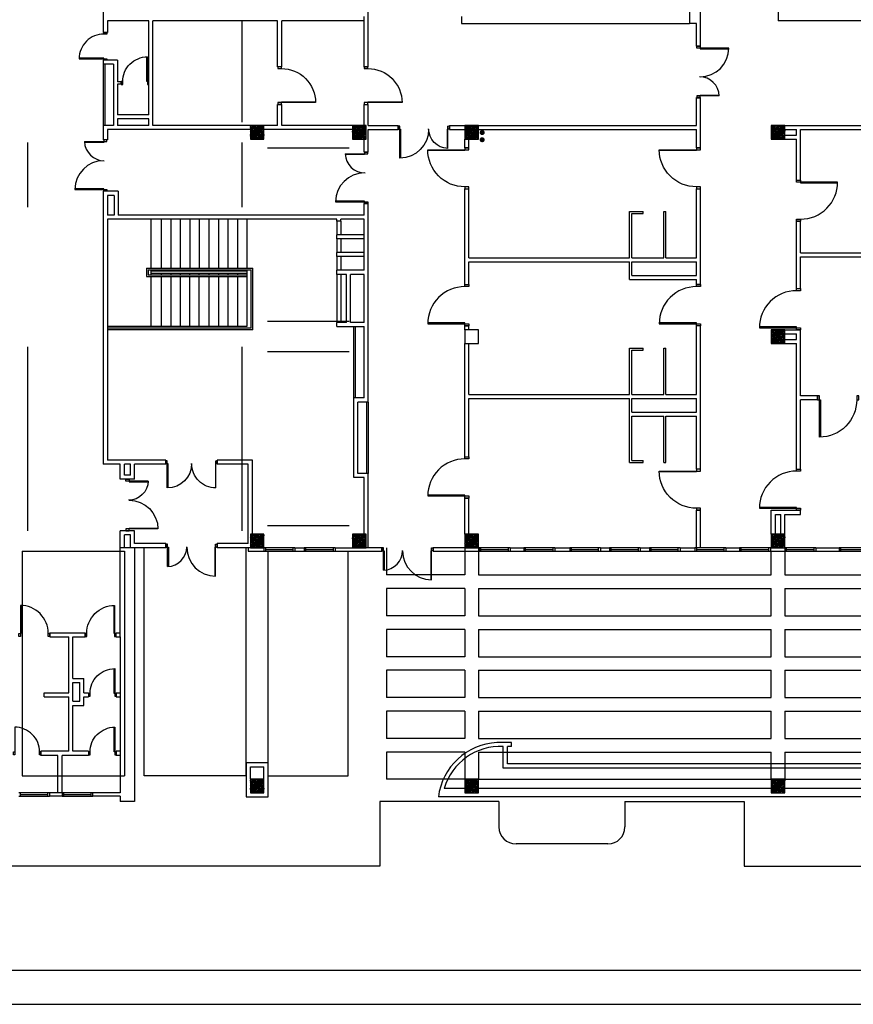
# Model space of a CAD drawing. Header units: millimetres. Extents: x 44889 to 52866, y -11417 to -4315.
# Tile 6 of 74: x 47637 to 48862, y -11417 to -9971. Entities that reach past the tile are written whole.
import ezdxf

# ---------------------------------------------------------------- set-up
doc = ezdxf.new("R2010")
doc.units = ezdxf.units.MM
for name, color, linetype in [('ARLES_ramka_wew', 10, 'Continuous'), ('ARLES_ramka_zew', 9, 'Continuous'), ('Podkład', 9, 'Continuous')]:
    doc.layers.add(name, color=color, linetype=linetype)
pattern_1 = [(45, (40292.793, -11388.0515), (0.841899, 3.08696304), [3.96875, -0.79375, 0, -0.79375])]

# ---------------------------------------------------------------- blocks, each defined once
blk = doc.blocks.new('drzwi1.2')
at = {"layer": 'Podkład'}
for p, q in [((14551.1, 6563), (14551.1, 6568.4)), ((14551.1, 6568.4), (14560.5, 6568.4)), ((14560.5, 6568.4), (14560.5, 6561.1)), ((14645.5, 6563), (14551.1, 6563)), ((14560.5, 6561.1), (14645.5, 6561.1)), ((14617.1, 6422.4), (14551.1, 6422.4)), ((14560.5, 6424.7), (14617, 6424.7)), ((14560.5, 6417.4), (14560.5, 6424.7)), ((14551.1, 6417.4), (14560.5, 6417.4))]:
    blk.add_line(p, q, dxfattribs=at)
for centre, radius, start, end in [((14560.5, 6563.7), 85, 270, 359.5423), ((14559, 6420.6), 58.1, 1.7987, 89.98)]:
    blk.add_arc(centre, radius, start, end, dxfattribs=at)
blk = doc.blocks.new('34TY')
at = {"layer": 'Podkład'}
blk.add_line((95.2, -109.5), (98.6, -113.1), dxfattribs=at)
at = {"layer": 'Podkład', "xscale": 0.9933774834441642, "yscale": 0.9933774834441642, "zscale": 0.9933774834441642, "rotation": 42.87014679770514}
blk.add_blockref('drzwi1.2', (-6158.1, -14619.4), dxfattribs=at)
blk = doc.blocks.new('d160')
at = {"layer": 'Podkład'}
for p, q in [((4.2, 80), (4.2, -4.2)), ((5.9, 4.2), (5.9, 80)), ((154.1, 4.2), (154.1, 80)), ((155.8, 80), (155.8, -4.2)), ((0, -4.2), (0, 4.2)), ((0, 4.2), (5.9, 4.2)), ((160, 4.2), (154.1, 4.2)), ((160, -4.2), (160, 4.2)), ((4.2, -4.2), (0, -4.2)), ((155.8, -4.2), (160, -4.2))]:
    blk.add_line(p, q, dxfattribs=at)
for centre, start, end in [((4.2, 4.2), 0, 90), ((155.8, 4.2), 89.9848, 180.0152)]:
    blk.add_arc(centre, 75.8, start, end, dxfattribs=at)

msp = doc.modelspace()

# ---------------------------------------------------------------- hatches: boundary and pattern name
at = {"layer": 'Podkład'}
h = msp.add_hatch(dxfattribs=at)
h.set_pattern_fill('ANSI36', color=256, scale=0.5, style=0)
h.set_pattern_definition([(45, (47186.0807, -10146.1265), (0.841899, 3.086963), [3.96875, -0.79375, 0, -0.79375])])
h.paths.add_polyline_path([(47996.02, -10146.13), (47996.02, -10126.13), (47976.02, -10126.13), (47976.02, -10146.13)])
h = msp.add_hatch(dxfattribs=at)
h.set_pattern_fill('ANSI36', color=256, scale=0.5, style=0)
h.set_pattern_definition(pattern_1)
h.paths.add_polyline_path([(48146.02, -10146.13), (48146.02, -10126.13), (48126.02, -10126.13), (48126.02, -10146.13)])
h = msp.add_hatch(dxfattribs=at)
h.set_pattern_fill('ANSI36', color=256, scale=0.5, style=0)
h.set_pattern_definition([(45, (39842.793, -11088.0515), (0.841899, 3.08696304), [3.96875, -0.79375, 0, -0.79375])])
h.paths.add_polyline_path([(48301.02, -10126.13), (48291.02, -10126.13), (48291.02, -10136.13), (48301.02, -10136.13)])
h.paths.add_polyline_path([(48311.02, -10126.13), (48301.02, -10126.13), (48301.02, -10136.13), (48311.02, -10136.13)])
h.paths.add_polyline_path([(48311.02, -10136.13), (48301.02, -10136.13), (48301.02, -10146.13), (48311.02, -10146.13)])
h.paths.add_polyline_path([(48301.02, -10136.13), (48291.02, -10136.13), (48291.02, -10146.13), (48301.02, -10146.13)])
h = msp.add_hatch(color=256, dxfattribs=at)
h.paths.add_polyline_path([(48320.18, -10136.41, 1), (48312.68, -10136.41, 1)])
h.paths.add_polyline_path([(48320.18, -10146.91, 1), (48312.68, -10146.91, 1)])
h = msp.add_hatch(dxfattribs=at)
h.set_pattern_fill('ANSI36', color=256, scale=0.5, style=0)
h.set_pattern_definition(pattern_1)
h.paths.add_polyline_path([(48751.02, -10136.13), (48751.02, -10126.13), (48741.02, -10126.13), (48741.02, -10136.13)])
h.paths.add_polyline_path([(48761.02, -10136.13), (48761.02, -10126.13), (48751.02, -10126.13), (48751.02, -10136.13)])
h.paths.add_polyline_path([(48751.02, -10146.13), (48761.02, -10146.13), (48761.02, -10136.13), (48751.02, -10136.13)])
h.paths.add_polyline_path([(48751.02, -10136.13), (48741.02, -10136.13), (48741.02, -10146.13), (48751.02, -10146.13)])
h = msp.add_hatch(dxfattribs=at)
h.set_pattern_fill('ANSI36', color=256, scale=0.5, style=0)
h.set_pattern_definition(pattern_1)
h.paths.add_polyline_path([(48751.02, -10436.13), (48751.02, -10426.13), (48741.02, -10426.13), (48741.02, -10436.13)])
h.paths.add_polyline_path([(48751.02, -10426.13), (48751.02, -10436.13), (48761.02, -10436.13), (48761.02, -10426.13)])
h.paths.add_polyline_path([(48761.02, -10446.13), (48761.02, -10436.13), (48751.02, -10436.13), (48751.02, -10446.13)])
h.paths.add_polyline_path([(48751.02, -10436.13), (48741.02, -10436.13), (48741.02, -10446.13), (48751.02, -10446.13)])
h = msp.add_hatch(dxfattribs=at)
h.set_pattern_fill('ANSI36', color=256, scale=0.5, style=0)
h.set_pattern_definition(pattern_1)
h.paths.add_polyline_path([(47996.02, -10746.13), (47996.02, -10726.13), (47976.02, -10726.13), (47976.02, -10746.13)])
h = msp.add_hatch(dxfattribs=at)
h.set_pattern_fill('ANSI36', color=256, scale=0.5, style=0)
h.set_pattern_definition(pattern_1)
h.paths.add_polyline_path([(48146.02, -10746.13), (48146.02, -10726.13), (48126.02, -10726.13), (48126.02, -10746.13)])
h = msp.add_hatch(dxfattribs=at)
h.set_pattern_fill('ANSI36', color=256, scale=0.5, style=0)
h.set_pattern_definition(pattern_1)
h.paths.add_polyline_path([(48311.02, -10746.13), (48311.02, -10726.13), (48291.02, -10726.13), (48291.02, -10746.13)])
h = msp.add_hatch(dxfattribs=at)
h.set_pattern_fill('ANSI36', color=256, scale=0.5, style=0)
h.set_pattern_definition(pattern_1)
h.paths.add_polyline_path([(48741.02, -10726.13), (48741.02, -10736.13), (48751.02, -10736.13), (48751.02, -10726.13)])
h.paths.add_polyline_path([(48761.02, -10726.13), (48751.02, -10726.13), (48751.02, -10736.13), (48761.02, -10736.13)])
h.paths.add_polyline_path([(48751.02, -10746.13), (48761.02, -10746.13), (48761.02, -10736.13), (48751.02, -10736.13)])
h.paths.add_polyline_path([(48741.02, -10736.13), (48741.02, -10746.13), (48751.02, -10746.13), (48751.02, -10736.13)])
h = msp.add_hatch(dxfattribs=at)
h.set_pattern_fill('ANSI36', color=256, scale=0.5, style=0)
h.set_pattern_definition([(45, (47186.0807, -11106.1265), (0.841899, 3.086963), [3.96875, -0.79375, 0, -0.79375])])
h.paths.add_polyline_path([(47996.02, -11106.13), (47996.02, -11086.13), (47976.02, -11086.13), (47976.02, -11106.13)])
h = msp.add_hatch(dxfattribs=at)
h.set_pattern_fill('ANSI36', color=256, scale=0.5, style=0)
h.set_pattern_definition([(45, (47486.0807, -11106.1265), (0.841899, 3.086963), [3.96875, -0.79375, 0, -0.79375])])
h.paths.add_polyline_path([(48311.02, -11106.13), (48311.02, -11086.13), (48291.02, -11086.13), (48291.02, -11106.13)])
h = msp.add_hatch(dxfattribs=at)
h.set_pattern_fill('ANSI36', color=256, scale=0.5, style=0)
h.set_pattern_definition([(45, (47936.0807, -11106.1265), (0.841899, 3.086963), [3.96875, -0.79375, 0, -0.79375])])
h.paths.add_polyline_path([(48761.02, -11106.13), (48761.02, -11086.13), (48741.02, -11086.13), (48741.02, -11106.13)])

# ---------------------------------------------------------------- linework, layer by layer
at = {"layer": 'ARLES_ramka_wew', "linetype": 'Continuous'}
msp.add_lwpolyline([(52815.71, -4365.45), (44938.58, -4365.45), (44938.58, -8496.66), (45088.58, -8496.66), (45088.58, -11366.66), (52815.71, -11366.66)], close=True, dxfattribs=at)
at = {"layer": 'ARLES_ramka_zew'}
msp.add_lwpolyline([(44888.58, -11416.66), (52865.71, -11416.66), (52865.71, -4315.45), (44888.58, -4315.45)], close=True, dxfattribs=at)
at = {"layer": 'Podkład', "ltscale": 0.5}
for p, q in [((48637.02, -10009.63), (48637.02, -9741.63)), ((48149.02, -10039.63), (48149.02, -9825.63)), ((48751.02, -9866.13), (48751.02, -9972.13)), ((47760.02, -9889.63), (47760.02, -9989.63)), ((48621.02, -9906.13), (48621.02, -9976.13)), ((47827.02, -9972.13), (47766.02, -9972.13)), ((47766.02, -9972.13), (47766.02, -9989.63)), ((47827.02, -10110.13), (47827.02, -9972.13)), ((47833.02, -10126.13), (47833.02, -9972.13)), ((48016.02, -9972.13), (47833.02, -9972.13)), ((47963.52, -9971.13), (47963.52, -10121.13)), ((48016.02, -10039.63), (48016.02, -9972.13)), ((48022.02, -10039.63), (48022.02, -9972.13)), ((48143.02, -9972.13), (48022.02, -9972.13)), ((48143.02, -10039.63), (48143.02, -9966.13)), ((48286.02, -9966.13), (48286.02, -9976.13)), ((48286.02, -9976.13), (48621.02, -9976.13)), ((48631.02, -9976.13), (48621.02, -9976.13)), ((48631.02, -10009.63), (48631.02, -9976.13)), ((48943.02, -9972.13), (48751.02, -9972.13)), ((47766.02, -9989.63), (47760.02, -9989.63)), ((48637.02, -10009.63), (48631.02, -10009.63)), ((47781.02, -10030.13), (47760.02, -10030.13)), ((47760.02, -10030.13), (47760.02, -10036.13)), ((47781.02, -10030.13), (47781.02, -10062.13)), ((47775.02, -10036.13), (47760.02, -10036.13)), ((47775.02, -10036.13), (47775.02, -10126.13)), ((48022.02, -10039.63), (48016.02, -10039.63)), ((48143.02, -10039.63), (48149.02, -10039.63)), ((47786.52, -10062.13), (47781.02, -10062.13)), ((47786.52, -10065.13), (47786.52, -10062.13)), ((47786.52, -10065.13), (47781.02, -10065.13)), ((47781.02, -10065.13), (47781.02, -10110.13)), ((48631.02, -10126.13), (48631.02, -10085.13)), ((48637.02, -10085.13), (48631.02, -10085.13)), ((48637.02, -10158.63), (48637.02, -10085.13)), ((48022.02, -10095.13), (48016.02, -10095.13)), ((48016.02, -10126.13), (48016.02, -10095.13)), ((48022.02, -10126.13), (48022.02, -10095.13)), ((48143.02, -10126.13), (48143.02, -10095.13)), ((48143.02, -10095.13), (48149.02, -10095.13)), ((48149.02, -10126.13), (48149.02, -10095.13)), ((47827.02, -10110.13), (47781.02, -10110.13)), ((47827.02, -10116.13), (47781.02, -10116.13)), ((47781.02, -10116.13), (47781.02, -10126.13)), ((47827.02, -10126.13), (47827.02, -10116.13)), ((47760.02, -10126.13), (47760.02, -10147.13)), ((47775.02, -10126.13), (47760.02, -10126.13)), ((47766.02, -10132.13), (47766.02, -10147.13)), ((47976.02, -10132.13), (47766.02, -10132.13)), ((47766.02, -10132.13), (47766.02, -10147.13)), ((47827.02, -10126.13), (47781.02, -10126.13)), ((48016.02, -10126.13), (47833.02, -10126.13)), ((48126.02, -10132.13), (47996.02, -10132.13)), ((48143.02, -10126.13), (48022.02, -10126.13)), ((48149.02, -10126.13), (48193.02, -10126.13)), ((48149.02, -10132.13), (48193.02, -10132.13)), ((48149.02, -10165.13), (48149.02, -10132.13)), ((48193.02, -10132.13), (48193.02, -10126.13)), ((48268.52, -10132.13), (48268.52, -10126.13)), ((48268.52, -10126.13), (48291.02, -10126.13)), ((48268.52, -10132.13), (48291.02, -10132.13)), ((48311.02, -10126.13), (48631.02, -10126.13)), ((48311.02, -10132.13), (48631.02, -10132.13)), ((48631.02, -10158.63), (48631.02, -10132.13)), ((48761.02, -10126.13), (48906.02, -10126.13)), ((48761.02, -10132.13), (48778.02, -10132.13)), ((48778.02, -10140.13), (48778.02, -10132.13)), ((48784.02, -10132.13), (48906.02, -10132.13)), ((48784.02, -10206.13), (48784.02, -10132.13)), ((47648.52, -10151.13), (47648.52, -10246.13)), ((47766.02, -10147.13), (47760.02, -10147.13)), ((47963.52, -10151.13), (47963.52, -10246.13)), ((48143.02, -10165.13), (48143.02, -10146.13)), ((48291.02, -10158.63), (48291.02, -10146.13)), ((48297.02, -10158.63), (48297.02, -10146.13)), ((48761.02, -10140.13), (48778.02, -10140.13)), ((48761.02, -10146.13), (48778.02, -10146.13)), ((48778.02, -10206.13), (48778.02, -10146.13)), ((48001.02, -10158.63), (48121.02, -10158.63)), ((48143.02, -10165.13), (48149.02, -10165.13)), ((48291.02, -10158.63), (48297.02, -10158.63)), ((48631.02, -10158.63), (48637.02, -10158.63)), ((48778.02, -10206.13), (48784.02, -10206.13)), ((47782.02, -10222.63), (47760.02, -10222.63)), ((47760.02, -10222.63), (47760.02, -10623.63)), ((47782.02, -10222.63), (47782.02, -10257.63)), ((48291.02, -10359.63), (48291.02, -10219.13)), ((48291.02, -10219.13), (48297.02, -10219.13)), ((48297.02, -10320.13), (48297.02, -10219.13)), ((48631.02, -10320.13), (48631.02, -10219.13)), ((48631.02, -10219.13), (48637.02, -10219.13)), ((48637.02, -10359.63), (48637.02, -10219.13)), ((47766.02, -10228.63), (47766.02, -10257.63)), ((47776.02, -10228.63), (47766.02, -10228.63)), ((47776.02, -10228.63), (47776.02, -10257.63)), ((48143.02, -10257.63), (48143.02, -10240.63)), ((48143.02, -10240.63), (48149.02, -10240.63)), ((48149.02, -10532.13), (48149.02, -10240.63)), ((48533.02, -10320.13), (48533.02, -10252.13)), ((48533.02, -10252.13), (48553.02, -10252.13)), ((48553.02, -10255.13), (48553.02, -10252.13)), ((48583.02, -10320.13), (48583.02, -10252.13)), ((48583.02, -10252.13), (48586.02, -10252.13)), ((48586.02, -10320.13), (48586.02, -10252.13)), ((47776.02, -10257.63), (47766.02, -10257.63)), ((48103.02, -10263.63), (47766.02, -10263.63)), ((47766.02, -10263.63), (47766.02, -10617.63)), ((48143.02, -10257.63), (47782.02, -10257.63)), ((47830.02, -10263.63), (47830.02, -10335.63)), ((47845.02, -10263.63), (47845.02, -10335.63)), ((47859.02, -10263.63), (47859.02, -10335.63)), ((47873.02, -10263.63), (47873.02, -10335.63)), ((47887.02, -10263.63), (47887.02, -10335.63)), ((47901.02, -10263.63), (47901.02, -10335.63)), ((47915.02, -10263.63), (47915.02, -10335.63)), ((47929.02, -10263.63), (47929.02, -10335.63)), ((47943.02, -10263.63), (47943.02, -10335.63)), ((47957.02, -10263.63), (47957.02, -10335.63)), ((47971.02, -10263.63), (47971.02, -10335.63)), ((48103.02, -10266.63), (48103.02, -10263.63)), ((48109.02, -10266.63), (48103.02, -10266.63)), ((48143.02, -10263.63), (48109.02, -10263.63)), ((48109.02, -10266.63), (48109.02, -10263.63)), ((48143.02, -10338.63), (48143.02, -10263.63)), ((48536.02, -10320.13), (48536.02, -10255.13)), ((48536.02, -10255.13), (48553.02, -10255.13)), ((48778.02, -10266.63), (48784.02, -10266.63)), ((48778.02, -10365.63), (48778.02, -10266.63)), ((48784.02, -10313.13), (48784.02, -10266.63)), ((48143.02, -10286.63), (48103.02, -10286.63)), ((48103.02, -10292.63), (48103.02, -10286.63)), ((48143.02, -10292.63), (48103.02, -10292.63)), ((48143.02, -10312.63), (48103.02, -10312.63)), ((48103.02, -10318.63), (48103.02, -10312.63)), ((48143.02, -10318.63), (48103.02, -10318.63)), ((48297.02, -10320.13), (48533.02, -10320.13)), ((48536.02, -10320.13), (48583.02, -10320.13)), ((48586.02, -10320.13), (48631.02, -10320.13)), ((48784.02, -10313.13), (48917.52, -10313.13)), ((48784.02, -10365.63), (48784.02, -10319.13)), ((48784.02, -10319.13), (48917.52, -10319.13)), ((47823.52, -10335.63), (47979.52, -10335.63)), ((47823.52, -10335.63), (47823.52, -10347.63)), ((47826.02, -10338.13), (47826.02, -10345.13)), ((47826.02, -10338.13), (47977.02, -10338.13)), ((47830.02, -10338.13), (47830.02, -10345.13)), ((47845.02, -10338.13), (47845.02, -10339.63)), ((47859.02, -10338.13), (47859.02, -10339.63)), ((47873.02, -10338.13), (47873.02, -10339.63)), ((47887.02, -10338.13), (47887.02, -10339.63)), ((47901.02, -10338.13), (47901.02, -10339.63)), ((47915.02, -10338.13), (47915.02, -10339.63)), ((47929.02, -10338.13), (47929.02, -10339.63)), ((47943.02, -10338.13), (47943.02, -10339.63)), ((47957.02, -10338.13), (47957.02, -10339.63)), ((47971.02, -10338.13), (47971.02, -10421.13)), ((47977.02, -10423.63), (47977.02, -10338.13)), ((47979.52, -10426.13), (47979.52, -10335.63)), ((48143.02, -10338.63), (48103.02, -10338.63)), ((48103.02, -10344.63), (48103.02, -10338.63)), ((48297.02, -10359.63), (48297.02, -10326.13)), ((48297.02, -10326.13), (48533.02, -10326.13)), ((48533.02, -10352.13), (48533.02, -10326.13)), ((48536.02, -10346.13), (48536.02, -10326.13)), ((48536.02, -10326.13), (48631.02, -10326.13)), ((48631.02, -10346.13), (48631.02, -10326.13)), ((47823.52, -10347.63), (47971.02, -10347.63)), ((47826.02, -10345.13), (47971.02, -10345.13)), ((47830.02, -10339.63), (47971.02, -10339.63)), ((47830.02, -10343.13), (47971.02, -10343.13)), ((47830.02, -10347.63), (47830.02, -10421.13)), ((47845.02, -10343.13), (47845.02, -10345.13)), ((47845.02, -10347.63), (47845.02, -10421.13)), ((47859.02, -10343.13), (47859.02, -10345.13)), ((47859.02, -10347.63), (47859.02, -10421.13)), ((47873.02, -10343.13), (47873.02, -10345.13)), ((47873.02, -10347.63), (47873.02, -10421.13)), ((47915.02, -10343.13), (47915.02, -10345.13)), ((47915.02, -10347.63), (47915.02, -10421.13)), ((47929.02, -10343.13), (47929.02, -10345.13)), ((47929.02, -10347.63), (47929.02, -10421.13)), ((47943.02, -10343.13), (47943.02, -10345.13)), ((47943.02, -10347.63), (47943.02, -10421.13)), ((47957.02, -10343.13), (47957.02, -10345.13)), ((47957.02, -10347.63), (47957.02, -10421.13)), ((48117.02, -10344.63), (48103.02, -10344.63)), ((48117.02, -10415.13), (48117.02, -10344.63)), ((48143.02, -10344.63), (48123.02, -10344.63)), ((48123.02, -10415.13), (48123.02, -10344.63)), ((48143.02, -10415.13), (48143.02, -10344.63)), ((48533.02, -10352.13), (48631.02, -10352.13)), ((48536.02, -10346.13), (48631.02, -10346.13)), ((48631.02, -10359.63), (48631.02, -10352.13)), ((48291.02, -10359.63), (48297.02, -10359.63)), ((48637.02, -10359.63), (48631.02, -10359.63)), ((48778.02, -10365.63), (48784.02, -10365.63)), ((47971.02, -10421.13), (47766.02, -10421.13)), ((47977.02, -10423.63), (47766.02, -10423.63)), ((48121.02, -10413.63), (48001.02, -10413.63)), ((48103.02, -10421.13), (48103.02, -10415.13)), ((48117.02, -10415.13), (48103.02, -10415.13)), ((48103.02, -10421.13), (48143.02, -10421.13)), ((48143.02, -10415.13), (48123.02, -10415.13)), ((48143.02, -10526.13), (48143.02, -10421.13)), ((48291.02, -10420.13), (48297.02, -10420.13)), ((48291.02, -10426.13), (48291.02, -10420.13)), ((48297.02, -10426.13), (48297.02, -10420.13)), ((48631.02, -10521.13), (48631.02, -10420.13)), ((48637.02, -10420.13), (48631.02, -10420.13)), ((48637.02, -10630.63), (48637.02, -10420.13)), ((47979.52, -10426.13), (47766.02, -10426.13)), ((48761.02, -10426.13), (48784.02, -10426.13)), ((48761.02, -10432.13), (48778.02, -10432.13)), ((48761.02, -10440.13), (48778.02, -10440.13)), ((48778.02, -10440.13), (48778.02, -10432.13)), ((48784.02, -10523.13), (48784.02, -10426.13)), ((47648.52, -10451.13), (47648.52, -10721.13)), ((47963.52, -10451.13), (47963.52, -10721.13)), ((48291.02, -10612.63), (48291.02, -10446.13)), ((48297.02, -10521.13), (48297.02, -10446.13)), ((48533.02, -10453.13), (48553.02, -10453.13)), ((48533.02, -10521.13), (48533.02, -10453.13)), ((48553.02, -10456.13), (48553.02, -10453.13)), ((48583.02, -10521.13), (48583.02, -10453.13)), ((48583.02, -10453.13), (48586.02, -10453.13)), ((48586.02, -10521.13), (48586.02, -10453.13)), ((48761.02, -10446.13), (48778.02, -10446.13)), ((48778.02, -10630.63), (48778.02, -10446.13)), ((48121.02, -10458.63), (48001.02, -10458.63)), ((48536.02, -10456.13), (48553.02, -10456.13)), ((48536.02, -10521.13), (48536.02, -10456.13)), ((48143.02, -10526.13), (48128.02, -10526.13)), ((48128.02, -10643.13), (48128.02, -10526.13)), ((48297.02, -10521.13), (48533.02, -10521.13)), ((48297.02, -10612.63), (48297.02, -10527.13)), ((48297.02, -10527.13), (48533.02, -10527.13)), ((48533.02, -10621.13), (48533.02, -10527.13)), ((48536.02, -10521.13), (48583.02, -10521.13)), ((48536.02, -10547.13), (48536.02, -10527.13)), ((48536.02, -10527.13), (48631.02, -10527.13)), ((48586.02, -10521.13), (48631.02, -10521.13)), ((48631.02, -10547.13), (48631.02, -10527.13)), ((48809.02, -10523.13), (48784.02, -10523.13)), ((48809.02, -10529.13), (48809.02, -10523.13)), ((48149.02, -10532.13), (48134.02, -10532.13)), ((48134.02, -10637.13), (48134.02, -10532.13)), ((48784.02, -10630.63), (48784.02, -10529.13)), ((48809.02, -10529.13), (48784.02, -10529.13)), ((48536.02, -10547.13), (48631.02, -10547.13)), ((48536.02, -10618.13), (48536.02, -10553.13)), ((48536.02, -10553.13), (48583.02, -10553.13)), ((48583.02, -10621.13), (48583.02, -10553.13)), ((48586.02, -10621.13), (48586.02, -10553.13)), ((48586.02, -10553.13), (48631.02, -10553.13)), ((48631.02, -10630.63), (48631.02, -10553.13)), ((48291.02, -10612.63), (48297.02, -10612.63)), ((47785.02, -10623.63), (47760.02, -10623.63)), ((47852.02, -10617.63), (47766.02, -10617.63)), ((47785.02, -10645.63), (47785.02, -10623.63)), ((47791.02, -10639.63), (47791.02, -10623.63)), ((47800.02, -10623.63), (47791.02, -10623.63)), ((47800.02, -10639.63), (47800.02, -10623.63)), ((47806.02, -10645.63), (47806.02, -10623.63)), ((47852.02, -10623.63), (47806.02, -10623.63)), ((47852.02, -10623.63), (47852.02, -10617.63)), ((47979.02, -10617.63), (47927.52, -10617.63)), ((47927.52, -10623.63), (47927.52, -10617.63)), ((47973.02, -10623.63), (47927.52, -10623.63)), ((47973.02, -10740.13), (47973.02, -10623.63)), ((47979.02, -10726.13), (47979.02, -10617.63)), ((48533.02, -10621.13), (48553.02, -10621.13)), ((48536.02, -10618.13), (48553.02, -10618.13)), ((48553.02, -10621.13), (48553.02, -10618.13)), ((48583.02, -10621.13), (48586.02, -10621.13)), ((47800.02, -10639.63), (47791.02, -10639.63)), ((48149.02, -10637.13), (48134.02, -10637.13)), ((48149.02, -10746.13), (48149.02, -10637.13)), ((48637.02, -10630.63), (48631.02, -10630.63)), ((48778.02, -10630.63), (48784.02, -10630.63)), ((47806.02, -10645.63), (47785.02, -10645.63)), ((48143.02, -10643.13), (48128.02, -10643.13)), ((48143.02, -10726.13), (48143.02, -10643.13)), ((48291.02, -10726.13), (48291.02, -10673.13)), ((48291.02, -10673.13), (48297.02, -10673.13)), ((48297.02, -10726.13), (48297.02, -10673.13)), ((48631.02, -10746.13), (48631.02, -10691.13)), ((48637.02, -10691.13), (48631.02, -10691.13)), ((48637.02, -10746.13), (48637.02, -10691.13)), ((48741.02, -10691.13), (48784.02, -10691.13)), ((48741.02, -10726.13), (48741.02, -10691.13)), ((48747.02, -10697.13), (48755.02, -10697.13)), ((48747.02, -10726.13), (48747.02, -10697.13)), ((48755.02, -10726.13), (48755.02, -10697.13)), ((48761.02, -10726.13), (48761.02, -10697.13)), ((48761.02, -10697.13), (48784.02, -10697.13)), ((48784.02, -10697.13), (48784.02, -10691.13)), ((48001.02, -10713.63), (48121.02, -10713.63)), ((47785.02, -10746.13), (47785.02, -10721.13)), ((47806.02, -10721.13), (47785.02, -10721.13)), ((47791.02, -10746.13), (47791.02, -10727.13)), ((47800.02, -10727.13), (47791.02, -10727.13)), ((47800.02, -10746.13), (47800.02, -10727.13)), ((47806.02, -10740.13), (47806.02, -10721.13)), ((47852.02, -10740.13), (47806.02, -10740.13)), ((47852.02, -10746.13), (47852.02, -10740.13)), ((47927.52, -10746.13), (47927.52, -10740.13)), ((47973.02, -10740.13), (47927.52, -10740.13)), ((47641.02, -10751.13), (47791.02, -10751.13)), ((47641.02, -10751.13), (47641.02, -11081.13)), ((47785.02, -10877.13), (47785.02, -10746.13)), ((47806.02, -10746.13), (47785.02, -10746.13)), ((47791.02, -10751.13), (47791.02, -11081.13)), ((47806.02, -10746.13), (47806.02, -11118.63)), ((47852.02, -10746.13), (47806.02, -10746.13)), ((47820.02, -11081.13), (47820.02, -10746.13)), ((47973.02, -10746.13), (47927.52, -10746.13)), ((47970.02, -11081.13), (47970.02, -10746.13)), ((47976.02, -10746.13), (47973.02, -10746.13)), ((47973.02, -10746.13), (47973.02, -10751.13)), ((47973.02, -10751.13), (47996.02, -10751.13)), ((47996.02, -10746.13), (47996.02, -10751.13)), ((48002.02, -11081.13), (48002.02, -10751.13)), ((48041.52, -10746.13), (48055.02, -10746.13)), ((48041.52, -10746.13), (48041.52, -10751.13)), ((48041.52, -10751.13), (48055.02, -10751.13)), ((48055.02, -10746.13), (48055.02, -10751.13)), ((48100.52, -10746.13), (48100.52, -10751.13)), ((48100.52, -10746.13), (48126.02, -10746.13)), ((48100.52, -10751.13), (48169.02, -10751.13)), ((48119.52, -11081.13), (48119.52, -10751.13)), ((48169.02, -10746.13), (48146.02, -10746.13)), ((48169.02, -10751.13), (48169.02, -10746.13)), ((48176.02, -10746.13), (48176.02, -10786.13)), ((48291.02, -10746.13), (48244.52, -10746.13)), ((48244.52, -10751.13), (48244.52, -10746.13)), ((48244.52, -10751.13), (48312.02, -10751.13)), ((48291.02, -10746.13), (48291.02, -10786.13)), ((48311.02, -10746.13), (48311.02, -10786.13)), ((48312.02, -10746.13), (48312.02, -10751.13)), ((48357.52, -10746.13), (48377.52, -10746.13)), ((48357.52, -10746.13), (48357.52, -10751.13)), ((48357.52, -10751.13), (48377.52, -10751.13)), ((48377.52, -10746.13), (48377.52, -10751.13)), ((48423.02, -10746.13), (48423.02, -10751.13)), ((48423.02, -10746.13), (48445.02, -10746.13)), ((48423.02, -10751.13), (48445.02, -10751.13)), ((48445.02, -10746.13), (48445.02, -10751.13)), ((48490.02, -10746.13), (48490.02, -10751.13)), ((48490.02, -10746.13), (48503.52, -10746.13)), ((48490.02, -10751.13), (48503.52, -10751.13)), ((48503.52, -10746.13), (48503.52, -10751.13)), ((48548.52, -10746.13), (48548.52, -10751.13)), ((48548.52, -10746.13), (48562.02, -10746.13)), ((48548.52, -10751.13), (48562.02, -10751.13)), ((48562.02, -10746.13), (48562.02, -10751.13)), ((48607.02, -10746.13), (48607.02, -10751.13)), ((48607.02, -10746.13), (48629.02, -10746.13)), ((48607.02, -10751.13), (48629.02, -10751.13)), ((48629.02, -10746.13), (48629.02, -10751.13)), ((48674.52, -10746.13), (48674.52, -10751.13)), ((48674.52, -10746.13), (48694.52, -10746.13)), ((48674.52, -10751.13), (48694.52, -10751.13)), ((48694.52, -10746.13), (48694.52, -10751.13)), ((48740.02, -10746.13), (48740.02, -10751.13)), ((48740.02, -10746.13), (48741.02, -10746.13)), ((48740.02, -10751.13), (48761.02, -10751.13)), ((48741.02, -10786.13), (48741.02, -10751.13)), ((48761.02, -10746.13), (48761.02, -10751.13)), ((48761.02, -10751.13), (48761.02, -10786.13)), ((48806.52, -10746.13), (48840.52, -10746.13)), ((48806.52, -10746.13), (48806.52, -10751.13)), ((48806.52, -10751.13), (48840.52, -10751.13)), ((48840.52, -10746.13), (48840.52, -10751.13)), ((48291.02, -10786.13), (48176.02, -10786.13)), ((48311.02, -10786.13), (48741.02, -10786.13)), ((48761.02, -10786.13), (48876.02, -10786.13)), ((48291.02, -10806.13), (48176.02, -10806.13)), ((48176.02, -10806.13), (48176.02, -10846.13)), ((48291.02, -10806.13), (48291.02, -10846.13)), ((48311.02, -10806.13), (48741.02, -10806.13)), ((48311.02, -10806.13), (48311.02, -10846.13)), ((48741.02, -10846.13), (48741.02, -10806.13)), ((48761.02, -10806.13), (48761.02, -10846.13)), ((48761.02, -10806.13), (48876.02, -10806.13)), ((48291.02, -10846.13), (48176.02, -10846.13)), ((48311.02, -10846.13), (48741.02, -10846.13)), ((48761.02, -10846.13), (48876.02, -10846.13)), ((47681.52, -10871.13), (47733.52, -10871.13)), ((47681.52, -10877.13), (47681.52, -10871.13)), ((47733.52, -10877.13), (47733.52, -10871.13)), ((47779.02, -10877.13), (47779.02, -10871.13)), ((47779.02, -10871.13), (47785.02, -10871.13)), ((48291.02, -10866.13), (48176.02, -10866.13)), ((48176.02, -10866.13), (48176.02, -10906.13)), ((48291.02, -10866.13), (48291.02, -10906.13)), ((48311.02, -10866.13), (48741.02, -10866.13)), ((48311.02, -10866.13), (48311.02, -10906.13)), ((48741.02, -10906.13), (48741.02, -10866.13)), ((48761.02, -10866.13), (48761.02, -10906.13)), ((48761.02, -10866.13), (48876.02, -10866.13)), ((47681.52, -10877.13), (47709.52, -10877.13)), ((47709.52, -10959.13), (47709.52, -10877.13)), ((47715.52, -10938.13), (47715.52, -10877.13)), ((47715.52, -10877.13), (47733.52, -10877.13)), ((47779.02, -10877.13), (47785.02, -10877.13)), ((47785.02, -10877.13), (47785.02, -11106.13)), ((48291.02, -10906.13), (48176.02, -10906.13)), ((48311.02, -10906.13), (48741.02, -10906.13)), ((48761.02, -10906.13), (48876.02, -10906.13)), ((48291.02, -10926.13), (48176.02, -10926.13)), ((48176.02, -10926.13), (48176.02, -10966.13)), ((48291.02, -10926.13), (48291.02, -10966.13)), ((48311.02, -10926.13), (48741.02, -10926.13)), ((48311.02, -10926.13), (48311.02, -10966.13)), ((48741.02, -10966.13), (48741.02, -10926.13)), ((48761.02, -10926.13), (48761.02, -10966.13)), ((48761.02, -10926.13), (48876.02, -10926.13)), ((47715.52, -10938.13), (47731.52, -10938.13)), ((47715.52, -10971.63), (47715.52, -10944.13)), ((47715.52, -10944.13), (47725.52, -10944.13)), ((47725.52, -10971.63), (47725.52, -10944.13)), ((47731.52, -10959.13), (47731.52, -10938.13)), ((47673.02, -10965.13), (47673.02, -10959.13)), ((47673.02, -10959.13), (47709.52, -10959.13)), ((47731.52, -10959.13), (47738.52, -10959.13)), ((47738.52, -10959.13), (47738.52, -10965.13)), ((47779.02, -10959.13), (47779.02, -10965.13)), ((47779.02, -10959.13), (47785.02, -10959.13)), ((47673.02, -10965.13), (47709.52, -10965.13)), ((47709.52, -11045.13), (47709.52, -10965.13)), ((47715.52, -10971.63), (47725.52, -10971.63)), ((47731.52, -10977.63), (47731.52, -10965.13)), ((47731.52, -10965.13), (47738.52, -10965.13)), ((47779.02, -10965.13), (47785.02, -10965.13)), ((48291.02, -10966.13), (48176.02, -10966.13)), ((48311.02, -10966.13), (48741.02, -10966.13)), ((48761.02, -10966.13), (48876.02, -10966.13)), ((47715.52, -11045.13), (47715.52, -10977.63)), ((47715.52, -10977.63), (47731.52, -10977.63)), ((48291.02, -10986.13), (48176.02, -10986.13)), ((48176.02, -10986.13), (48176.02, -11026.13)), ((48291.02, -10986.13), (48291.02, -11026.13)), ((48311.02, -10986.13), (48741.02, -10986.13)), ((48311.02, -10986.13), (48311.02, -11026.13)), ((48741.02, -11026.13), (48741.02, -10986.13)), ((48761.02, -10986.13), (48761.02, -11026.13)), ((48761.02, -10986.13), (48876.02, -10986.13)), ((48291.02, -11026.13), (48176.02, -11026.13)), ((48311.02, -11026.13), (48741.02, -11026.13)), ((48359.52, -11032.13), (48338.21, -11032.13)), ((48359.52, -11038.13), (48359.52, -11032.13)), ((48761.02, -11026.13), (48876.02, -11026.13)), ((47709.52, -11045.13), (47668.52, -11045.13)), ((47668.52, -11051.13), (47668.52, -11045.13)), ((47738.52, -11045.13), (47715.52, -11045.13)), ((47738.52, -11045.13), (47738.52, -11051.13)), ((47785.02, -11045.13), (47779.02, -11045.13)), ((47779.02, -11045.13), (47779.02, -11051.13)), ((48291.02, -11046.13), (48176.02, -11046.13)), ((48176.02, -11046.13), (48176.02, -11086.13)), ((48291.02, -11046.13), (48291.02, -11086.13)), ((48311.02, -11046.13), (48741.02, -11046.13)), ((48311.02, -11046.13), (48311.02, -11086.13)), ((48347.52, -11069.63), (48347.52, -11038.13)), ((48353.52, -11063.63), (48353.52, -11038.13)), ((48359.52, -11038.13), (48353.52, -11038.13)), ((48741.02, -11086.13), (48741.02, -11046.13)), ((48761.02, -11046.13), (48761.02, -11086.13)), ((48761.02, -11046.13), (48876.02, -11046.13)), ((47693.52, -11051.13), (47668.52, -11051.13)), ((47693.52, -11106.13), (47693.52, -11051.13)), ((47699.52, -11106.13), (47699.52, -11051.13)), ((47738.52, -11051.13), (47699.52, -11051.13)), ((47785.02, -11051.13), (47779.02, -11051.13)), ((50099.52, -11069.63), (48347.52, -11069.63)), ((50093.52, -11063.63), (48353.52, -11063.63)), ((47641.02, -11081.13), (47791.02, -11081.13)), ((47970.02, -11081.13), (47820.02, -11081.13)), ((48002.02, -11081.13), (48119.52, -11081.13)), ((48291.02, -11086.13), (48176.02, -11086.13)), ((48311.02, -11086.13), (48741.02, -11086.13)), ((48761.02, -11086.13), (48876.02, -11086.13)), ((48291.02, -11099.63), (48260.81, -11099.63)), ((48741.02, -11099.63), (48311.02, -11099.63)), ((49056.02, -11099.63), (48761.02, -11099.63)), ((47699.52, -11106.13), (47681.02, -11106.13)), ((47681.02, -11106.13), (47681.02, -11111.13)), ((47699.52, -11111.13), (47681.02, -11111.13)), ((47699.52, -11106.13), (47699.52, -11111.13)), ((47785.02, -11106.13), (47744.52, -11106.13)), ((47744.52, -11111.13), (47744.52, -11106.13)), ((47785.02, -11111.13), (47744.52, -11111.13)), ((47785.02, -11111.13), (47785.02, -11118.63)), ((47806.02, -11118.63), (47785.02, -11118.63)), ((48341.16, -11118.63), (48166.16, -11118.63)), ((48166.16, -11118.63), (48166.16, -11213.63)), ((50194.92, -11112.13), (48252.11, -11112.13)), ((48341.16, -11118.63), (48341.16, -11156.13)), ((48526.16, -11118.63), (48526.16, -11156.13)), ((48526.16, -11118.63), (48701.16, -11118.63)), ((48701.16, -11118.63), (48701.16, -11213.63)), ((48501.16, -11181.13), (48366.16, -11181.13)), ((48166.16, -11213.63), (45278.52, -11213.63)), ((48701.16, -11213.63), (50201.87, -11213.63))]:
    msp.add_line(p, q, dxfattribs=at)
at = {"layer": 'Podkład'}
for p, q in [((47760.02, -10036.13), (47760.02, -10126.13)), ((47762.52, -10036.13), (47762.52, -10126.13)), ((48103.02, -10266.63), (48103.02, -10286.63)), ((48109.02, -10266.63), (48109.02, -10286.63)), ((48103.02, -10292.63), (48103.02, -10312.63)), ((48109.02, -10292.63), (48109.02, -10312.63)), ((48103.02, -10318.63), (48103.02, -10338.63)), ((48109.02, -10318.63), (48109.02, -10338.63)), ((47887.02, -10345.13), (47887.02, -10343.13)), ((47887.02, -10421.13), (47887.02, -10347.63)), ((47901.02, -10345.13), (47901.02, -10343.13)), ((47901.02, -10421.13), (47901.02, -10347.63)), ((48103.02, -10344.63), (48103.02, -10415.13)), ((48109.02, -10344.63), (48109.02, -10415.13)), ((48128.02, -10526.13), (48128.02, -10421.13)), ((48130.52, -10526.13), (48130.52, -10421.13)), ((48146.52, -10532.13), (48146.52, -10637.13)), ((48149.02, -10532.13), (48149.02, -10637.13)), ((48041.52, -10746.13), (47996.02, -10746.13)), ((47996.02, -10751.13), (48041.52, -10751.13)), ((47998.52, -10751.13), (47998.52, -10746.13)), ((47998.52, -10748.63), (48039.02, -10748.63)), ((48039.02, -10751.13), (48039.02, -10746.13)), ((48100.52, -10746.13), (48055.02, -10746.13)), ((48055.02, -10751.13), (48100.52, -10751.13)), ((48057.52, -10751.13), (48057.52, -10746.13)), ((48057.52, -10748.63), (48098.02, -10748.63)), ((48098.02, -10751.13), (48098.02, -10746.13)), ((48357.52, -10746.13), (48312.02, -10746.13)), ((48312.02, -10751.13), (48357.52, -10751.13)), ((48314.52, -10751.13), (48314.52, -10746.13)), ((48314.52, -10748.63), (48355.02, -10748.63)), ((48355.02, -10751.13), (48355.02, -10746.13)), ((48423.02, -10746.13), (48377.52, -10746.13)), ((48377.52, -10751.13), (48423.02, -10751.13)), ((48380.02, -10751.13), (48380.02, -10746.13)), ((48380.02, -10748.63), (48420.52, -10748.63)), ((48420.52, -10751.13), (48420.52, -10746.13)), ((48490.02, -10746.13), (48445.02, -10746.13)), ((48445.02, -10751.13), (48490.02, -10751.13)), ((48447.52, -10751.13), (48447.52, -10746.13)), ((48447.52, -10748.63), (48487.52, -10748.63)), ((48487.52, -10751.13), (48487.52, -10746.13)), ((48548.52, -10746.13), (48503.52, -10746.13)), ((48503.52, -10751.13), (48548.52, -10751.13)), ((48506.02, -10751.13), (48506.02, -10746.13)), ((48506.02, -10748.63), (48546.02, -10748.63)), ((48546.02, -10751.13), (48546.02, -10746.13)), ((48607.02, -10746.13), (48562.02, -10746.13)), ((48562.02, -10751.13), (48607.02, -10751.13)), ((48564.52, -10751.13), (48564.52, -10746.13)), ((48564.52, -10748.63), (48604.52, -10748.63)), ((48604.52, -10751.13), (48604.52, -10746.13)), ((48674.52, -10746.13), (48629.02, -10746.13)), ((48629.02, -10751.13), (48674.52, -10751.13)), ((48631.52, -10751.13), (48631.52, -10746.13)), ((48631.52, -10748.63), (48672.02, -10748.63)), ((48672.02, -10751.13), (48672.02, -10746.13)), ((48740.02, -10746.13), (48694.52, -10746.13)), ((48694.52, -10751.13), (48740.02, -10751.13)), ((48697.02, -10751.13), (48697.02, -10746.13)), ((48697.02, -10748.63), (48737.52, -10748.63)), ((48737.52, -10751.13), (48737.52, -10746.13)), ((48806.52, -10746.13), (48761.02, -10746.13)), ((48761.02, -10751.13), (48806.52, -10751.13)), ((48763.52, -10751.13), (48763.52, -10746.13)), ((48763.52, -10748.63), (48804.02, -10748.63)), ((48804.02, -10751.13), (48804.02, -10746.13)), ((48886.02, -10746.13), (48840.52, -10746.13)), ((48840.52, -10751.13), (48886.02, -10751.13)), ((48843.02, -10751.13), (48843.02, -10746.13)), ((48843.02, -10748.63), (48883.52, -10748.63)), ((47976.02, -11086.13), (47976.02, -11068.13)), ((47976.02, -11068.13), (47996.02, -11068.13)), ((47996.02, -11086.13), (47996.02, -11068.13)), ((47681.02, -11106.13), (47636.02, -11106.13)), ((47636.02, -11111.13), (47681.02, -11111.13)), ((47638.52, -11111.13), (47638.52, -11106.13)), ((47638.52, -11108.63), (47678.52, -11108.63)), ((47678.52, -11111.13), (47678.52, -11106.13)), ((47744.52, -11106.13), (47699.52, -11106.13)), ((47699.52, -11111.13), (47744.52, -11111.13)), ((47702.02, -11111.13), (47702.02, -11106.13)), ((47702.02, -11108.63), (47742.02, -11108.63)), ((47742.02, -11111.13), (47742.02, -11106.13))]:
    msp.add_line(p, q, dxfattribs=at)
for points in [[(47760.99, -9991.65), (47760.99, -9989.63), (47765.04, -9989.63), (47765.04, -9991.65), (47760.99, -9991.65, 0.4142136), (47724.54, -10028.1), (47765.04, -10028.1), (47765.04, -10030.13), (47760.99, -10030.13), (47760.99, -10027.29), (47724.54, -10027.29)], [(47788.54, -10061.6), (47786.52, -10061.6), (47786.52, -10065.65), (47788.54, -10065.65), (47788.54, -10061.6, -0.4142136), (47824.99, -10025.15), (47824.99, -10065.65), (47827.02, -10065.65), (47827.02, -10061.6), (47824.18, -10061.6), (47824.18, -10025.15)], [(48021.79, -10042.4), (48021.79, -10039.63), (48016.24, -10039.63), (48016.24, -10042.4), (48021.79, -10042.4, -0.4142136), (48071.74, -10092.35), (48016.24, -10092.35), (48016.24, -10095.13), (48021.79, -10095.13), (48021.79, -10091.24), (48071.74, -10091.24)], [(48148.79, -10042.4), (48148.79, -10039.63), (48143.24, -10039.63), (48143.24, -10042.4), (48148.79, -10042.4, -0.4142136), (48198.74, -10092.35), (48143.24, -10092.35), (48143.24, -10095.13), (48148.79, -10095.13), (48148.79, -10091.24), (48198.74, -10091.24)], [(48290.99, -10216.1), (48290.99, -10219.13), (48297.04, -10219.13), (48297.04, -10216.1), (48290.99, -10216.1, -0.4142136), (48236.54, -10161.65), (48297.04, -10161.65), (48297.04, -10158.63), (48290.99, -10158.63), (48290.99, -10162.86), (48236.54, -10162.86)], [(48630.99, -10216.1), (48630.99, -10219.13), (48637.04, -10219.13), (48637.04, -10216.1), (48630.99, -10216.1, -0.4142136), (48576.54, -10161.65), (48637.04, -10161.65), (48637.04, -10158.63), (48630.99, -10158.63), (48630.99, -10162.86), (48576.54, -10162.86)], [(48784.04, -10263.6), (48784.04, -10266.63), (48777.99, -10266.63), (48777.99, -10263.6), (48784.04, -10263.6, 0.4142136), (48838.49, -10209.15), (48777.99, -10209.15), (48777.99, -10206.13), (48784.04, -10206.13), (48784.04, -10210.36), (48838.49, -10210.36)], [(48290.99, -10362.65), (48290.99, -10359.63), (48297.04, -10359.63), (48297.04, -10362.65), (48290.99, -10362.65, 0.4142136), (48236.54, -10417.1), (48297.04, -10417.1), (48297.04, -10420.13), (48290.99, -10420.13), (48290.99, -10415.89), (48236.54, -10415.89)], [(48630.99, -10362.65), (48630.99, -10359.63), (48637.04, -10359.63), (48637.04, -10362.65), (48630.99, -10362.65, 0.4142136), (48576.54, -10417.1), (48637.04, -10417.1), (48637.04, -10420.13), (48630.99, -10420.13), (48630.99, -10415.89), (48576.54, -10415.89)], [(48777.99, -10368.65), (48777.99, -10365.63), (48784.04, -10365.63), (48784.04, -10368.65), (48777.99, -10368.65, 0.4142136), (48723.54, -10423.1), (48784.04, -10423.1), (48784.04, -10426.13), (48777.99, -10426.13), (48777.99, -10421.89), (48723.54, -10421.89)], [(48866.49, -10529.15), (48869.52, -10529.15), (48869.52, -10523.1), (48866.49, -10523.1), (48866.49, -10529.15, -0.4142136), (48812.04, -10583.6), (48812.04, -10523.1), (48809.02, -10523.1), (48809.02, -10529.15), (48813.25, -10529.15), (48813.25, -10583.6)], [(48290.99, -10615.65), (48290.99, -10612.63), (48297.04, -10612.63), (48297.04, -10615.65), (48290.99, -10615.65, 0.4142136), (48236.54, -10670.1), (48297.04, -10670.1), (48297.04, -10673.13), (48290.99, -10673.13), (48290.99, -10668.89), (48236.54, -10668.89)], [(48630.99, -10688.1), (48630.99, -10691.13), (48637.04, -10691.13), (48637.04, -10688.1), (48630.99, -10688.1, -0.4142136), (48576.54, -10633.65), (48637.04, -10633.65), (48637.04, -10630.63), (48630.99, -10630.63), (48630.99, -10634.86), (48576.54, -10634.86)], [(48777.99, -10633.65), (48777.99, -10630.63), (48784.04, -10630.63), (48784.04, -10633.65), (48777.99, -10633.65, 0.4142136), (48723.54, -10688.1), (48784.04, -10688.1), (48784.04, -10691.13), (48777.99, -10691.13), (48777.99, -10686.89), (48723.54, -10686.89)], [(47679.24, -10871.85), (47681.52, -10871.85), (47681.52, -10876.4), (47679.24, -10876.4), (47679.24, -10871.85, 0.4142136), (47638.29, -10830.9), (47638.29, -10876.4), (47636.02, -10876.4), (47636.02, -10871.85), (47639.2, -10871.85), (47639.2, -10830.9)], [(47735.79, -10871.85), (47733.52, -10871.85), (47733.52, -10876.4), (47735.79, -10876.4), (47735.79, -10871.85, -0.4142136), (47776.74, -10830.9), (47776.74, -10876.4), (47779.02, -10876.4), (47779.02, -10871.85), (47775.83, -10871.85), (47775.83, -10830.9)], [(47740.54, -10960.1), (47738.52, -10960.1), (47738.52, -10964.15), (47740.54, -10964.15), (47740.54, -10960.1, -0.4142136), (47776.99, -10923.65), (47776.99, -10964.15), (47779.02, -10964.15), (47779.02, -10960.1), (47776.18, -10960.1), (47776.18, -10923.65)], [(47666.49, -11046.1), (47668.52, -11046.1), (47668.52, -11050.15), (47666.49, -11050.15), (47666.49, -11046.1, 0.4142136), (47630.04, -11009.65), (47630.04, -11050.15), (47628.02, -11050.15), (47628.02, -11046.1), (47630.85, -11046.1), (47630.85, -11009.65)], [(47740.54, -11046.1), (47738.52, -11046.1), (47738.52, -11050.15), (47740.54, -11050.15), (47740.54, -11046.1, -0.4142136), (47776.99, -11009.65), (47776.99, -11050.15), (47779.02, -11050.15), (47779.02, -11046.1), (47776.18, -11046.1), (47776.18, -11009.65)]]:
    msp.add_lwpolyline(points, format="xyb", dxfattribs=at)
for points in [[(47976.02, -10146.13), (47996.02, -10146.13), (47996.02, -10126.13), (47976.02, -10126.13)], [(48126.02, -10146.13), (48146.02, -10146.13), (48146.02, -10126.13), (48126.02, -10126.13)], [(48291.02, -10146.13), (48311.02, -10146.13), (48311.02, -10126.13), (48291.02, -10126.13)], [(48741.02, -10146.13), (48761.02, -10146.13), (48761.02, -10126.13), (48741.02, -10126.13)], [(48741.02, -10446.13), (48761.02, -10446.13), (48761.02, -10426.13), (48741.02, -10426.13)], [(47976.02, -10746.13), (47996.02, -10746.13), (47996.02, -10726.13), (47976.02, -10726.13)], [(48126.02, -10746.13), (48146.02, -10746.13), (48146.02, -10726.13), (48126.02, -10726.13)], [(48291.02, -10746.13), (48311.02, -10746.13), (48311.02, -10726.13), (48291.02, -10726.13)], [(48741.02, -10746.13), (48761.02, -10746.13), (48761.02, -10726.13), (48741.02, -10726.13)], [(47970.02, -11112.13), (48002.02, -11112.13), (48002.02, -11062.13), (47970.02, -11062.13)], [(47976.02, -11106.13), (47996.02, -11106.13), (47996.02, -11086.13), (47976.02, -11086.13)], [(48291.02, -11106.13), (48311.02, -11106.13), (48311.02, -11086.13), (48291.02, -11086.13)], [(48741.02, -11106.13), (48761.02, -11106.13), (48761.02, -11086.13), (48741.02, -11086.13)]]:
    msp.add_lwpolyline(points, close=True, dxfattribs=at)
at = {"layer": 'Podkład', "ltscale": 0.5}
msp.add_lwpolyline([(48291.02, -10446.13), (48311.02, -10446.13), (48311.02, -10426.13), (48291.02, -10426.13)], close=True, dxfattribs=at)
for centre, radius, start, end in [((48342.94, -11123.55), 91.55, 92.96136, 172.83054), ((48342.94, -11123.55), 85.55, 86.93653, 163.7592), ((48366.16, -11156.13), 25, 180, 270), ((48501.16, -11156.13), 25, 270, 0)]:
    msp.add_arc(centre, radius, start, end, dxfattribs=at)

# ---------------------------------------------------------------- block references
at = {"layer": 'Podkład'}
for name, p, xscale, yscale, zscale, rotation in [('34TY', (48634.02, -10009.63), 0.5033333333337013, 0.5033333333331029, 0.5033333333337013, 317.1298532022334), ('34TY', (48193.02, -10129.13), -0.5033333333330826, 0.5033333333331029, 0.503333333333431, 132.8701467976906), ('34TY', (47763.02, -10222.63), 0.5033333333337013, 0.5033333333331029, 0.5033333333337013, 137.1298532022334), ('34TY', (48146.02, -10240.63), 0.5033333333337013, 0.5033333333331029, 0.5033333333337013, 137.1298532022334), ('34TY', (47795.52, -10721.13), -0.5033333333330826, 0.5033333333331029, 0.503333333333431, 222.8701467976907), ('d160', (47852.02, -10620.63), -0.4718750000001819, 0.4718750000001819, 0.471875, 180), ('34TY', (47927.52, -10743.13), 0.5033333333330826, 0.5033333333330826, 0.5033333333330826, 227.1298532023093), ('34TY', (48244.52, -10748.49), 0.5033333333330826, 0.5033333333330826, 0.5033333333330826, 227.1298532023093)]:
    msp.add_blockref(name, p, dxfattribs=dict(at, xscale=xscale, yscale=yscale, zscale=zscale, rotation=rotation))

doc.saveas('drawing.dxf')
